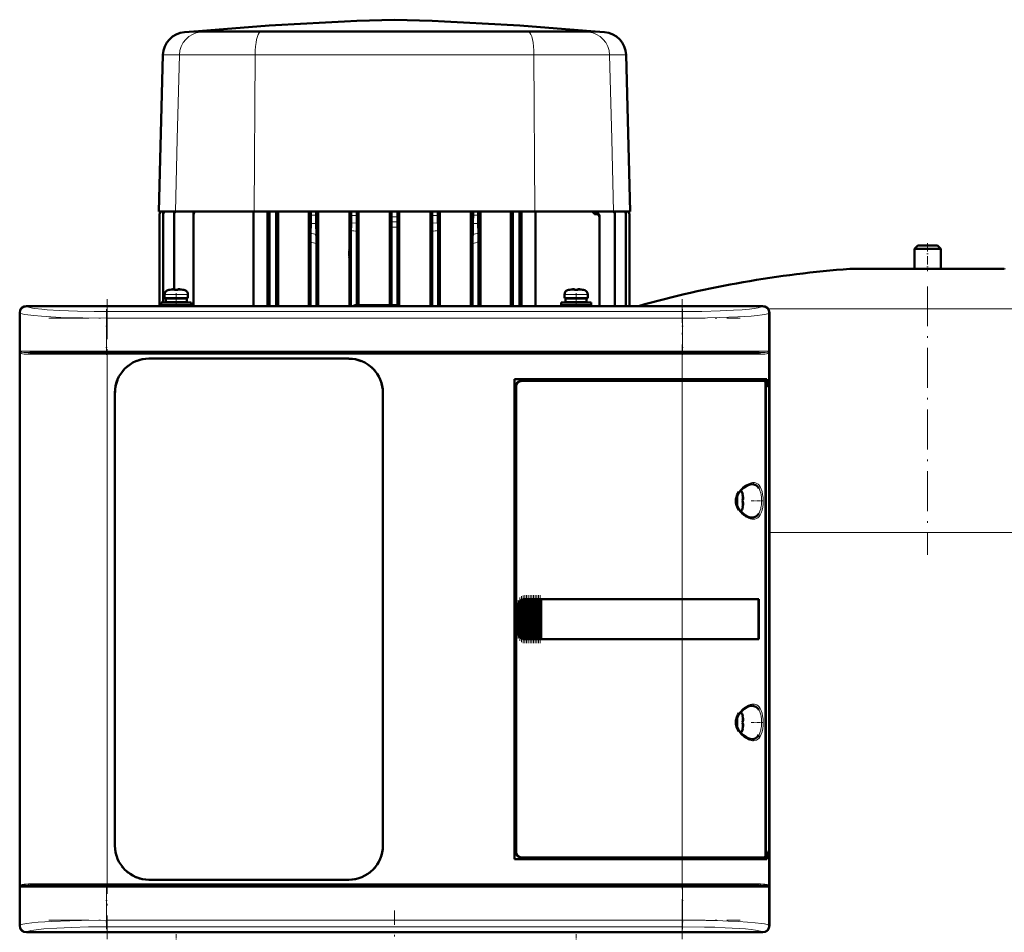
# Model space of a CAD drawing. Extents: x -1351 to 1763, y -1300 to 612.
# Tile 42 of 81: x -311 to -15, y 238 to 512. Entities that reach past the tile are written whole.
import ezdxf

# ---------------------------------------------------------------- set-up
doc = ezdxf.new("R2010")
doc.units = 0
doc.linetypes.add('DASHDOT', pattern=[18.5, 12, -3, 0.5, -3])

msp = doc.modelspace()

# ---------------------------------------------------------------- linework, layer by layer
at = {"color": 7, "lineweight": 50}
for p, q in [((-258.67, 508.45), (-261.4, 508.26)), ((-253.96, 508.45), (-258.67, 508.45)), ((-258.52, 508.45), (-258.67, 508.45)), ((-227.23, 508.45), (-258.52, 508.45)), ((-238.08, 508.45), (-253.96, 508.45)), ((-238.08, 508.45), (-198.42, 508.45)), ((-198.41, 508.45), (-227.23, 508.45)), ((-145.65, 508.45), (-198.41, 508.45)), ((-158.73, 508.45), (-198.39, 508.45)), ((-142.85, 508.45), (-158.73, 508.45)), ((-138.29, 508.45), (-145.65, 508.45)), ((-138.14, 508.45), (-142.85, 508.45)), ((-138.29, 508.45), (-138.14, 508.45)), ((-138.14, 508.45), (-135.42, 508.26)), ((-267.93, 501.46), (-269.16, 454.48)), ((-128.89, 501.46), (-127.66, 454.48)), ((-269.16, 454.48), (-264.16, 454.48)), ((-268.91, 426.08), (-268.91, 453.61)), ((-268.91, 453.61), (-268.91, 453.61)), ((-267.85, 453.67), (-267.85, 453.55)), ((-267.85, 427.13), (-267.85, 453.55)), ((-264.57, 453.52), (-264.57, 453.74)), ((-264.57, 431.13), (-264.57, 453.52)), ((-264.16, 454.48), (-240.54, 454.48)), ((-258.72, 453.51), (-258.72, 453.82)), ((-258.72, 426.08), (-258.72, 453.51)), ((-240.76, 426.08), (-240.76, 454.48)), ((-240.54, 454.48), (-223.54, 454.48)), ((-236.54, 426.08), (-236.54, 454.48)), ((-235.91, 454.48), (-235.91, 426.08)), ((-233.91, 426.08), (-233.91, 454.48)), ((-233.37, 426.08), (-233.37, 454.48)), ((-224.17, 426.08), (-224.17, 454.48)), ((-223.54, 454.48), (-223.53, 454.48)), ((-223.54, 454.48), (-223.54, 454.48)), ((-221.95, 454.48), (-223.54, 454.48)), ((-223.53, 454.48), (-221.96, 454.48)), ((-223.53, 454.48), (-223.53, 453.32)), ((-221.96, 454.48), (-221.96, 453.32)), ((-221.95, 454.48), (-221.96, 454.48)), ((-221.95, 454.48), (-211.44, 454.48)), ((-221.95, 454.48), (-221.95, 454.48)), ((-221.36, 426.08), (-221.36, 454.48)), ((-211.96, 443.12), (-211.96, 454.48)), ((-211.44, 454.5), (-211.43, 454.49)), ((-211.44, 454.5), (-211.44, 454.48)), ((-209.71, 454.5), (-211.44, 454.5)), ((-211.43, 454.49), (-209.72, 454.49)), ((-211.43, 454.49), (-211.43, 453.29)), ((-209.71, 454.5), (-209.72, 454.49)), ((-209.72, 454.49), (-209.72, 453.31)), ((-209.71, 454.5), (-209.71, 454.48)), ((-209.71, 454.48), (-199.3, 454.48)), ((-209.21, 426.33), (-209.21, 454.48)), ((-199.78, 426.33), (-199.78, 454.48)), ((-199.3, 454.5), (-199.29, 454.5)), ((-199.3, 454.5), (-199.3, 454.48)), ((-199.3, 454.5), (-197.52, 454.5)), ((-197.52, 454.5), (-199.29, 454.5)), ((-199.29, 454.5), (-199.29, 452.89)), ((-197.52, 454.5), (-197.52, 452.89)), ((-197.52, 454.5), (-197.52, 454.5)), ((-197.52, 454.5), (-197.52, 454.48)), ((-197.52, 454.48), (-187.1, 454.48)), ((-197.03, 426.07), (-197.03, 454.48)), ((-187.61, 426.08), (-187.61, 454.48)), ((-187.1, 454.5), (-187.09, 454.49)), ((-187.1, 454.5), (-187.1, 454.48)), ((-187.1, 454.5), (-185.37, 454.5)), ((-187.09, 454.49), (-185.38, 454.49)), ((-187.09, 454.49), (-187.09, 453.31)), ((-185.37, 454.5), (-185.38, 454.49)), ((-185.38, 454.49), (-185.38, 453.29)), ((-185.37, 454.5), (-185.37, 454.48)), ((-185.37, 454.48), (-174.86, 454.48)), ((-184.85, 426.08), (-184.85, 454.48)), ((-175.46, 426.08), (-175.46, 454.48)), ((-174.86, 454.48), (-174.85, 454.48)), ((-174.86, 454.48), (-174.86, 454.48)), ((-174.86, 454.48), (-173.27, 454.48)), ((-174.85, 454.48), (-173.28, 454.48)), ((-174.85, 454.48), (-174.85, 453.32)), ((-173.28, 454.48), (-173.28, 453.32)), ((-173.27, 454.48), (-173.28, 454.48)), ((-173.27, 454.48), (-173.27, 454.48)), ((-173.27, 454.48), (-156.28, 454.48)), ((-172.64, 426.08), (-172.64, 454.48)), ((-163.45, 426.08), (-163.45, 454.48)), ((-162.91, 426.08), (-162.91, 454.48)), ((-160.91, 454.48), (-160.91, 426.08)), ((-160.27, 454.48), (-160.27, 426.08)), ((-156.28, 454.48), (-132.66, 454.48)), ((-156.05, 426.08), (-156.05, 454.48)), ((-138.07, 453.65), (-138, 453.65)), ((-136.91, 452.66), (-136.91, 452.94)), ((-136.91, 426.08), (-136.91, 452.66)), ((-132.66, 454.48), (-127.66, 454.48)), ((-132.24, 453.52), (-132.24, 453.74)), ((-132.24, 426.08), (-132.24, 453.52)), ((-128.97, 453.67), (-128.97, 453.55)), ((-128.97, 426.08), (-128.97, 453.55)), ((-127.91, 453.61), (-127.91, 453.61)), ((-127.91, 426.08), (-127.91, 453.61)), ((-223.56, 450.82), (-223.61, 447.95)), ((-221.94, 450.82), (-221.87, 447.53)), ((-199.31, 449.77), (-199.31, 426.33)), ((-197.51, 449.77), (-197.51, 426.33)), ((-174.88, 450.82), (-174.94, 447.53)), ((-173.26, 450.82), (-173.2, 447.95)), ((-211.47, 426.08), (-211.47, 448.74)), ((-209.68, 426.33), (-209.68, 448.54)), ((-187.14, 448.54), (-187.14, 426.08)), ((-185.34, 448.74), (-185.34, 426.08)), ((-223.64, 426.08), (-223.64, 445.31)), ((-221.85, 426.08), (-221.85, 444.89)), ((-174.97, 444.89), (-174.97, 426.08)), ((-173.17, 445.31), (-173.17, 426.08)), ((-41.4, 444.23), (-42.4, 443.23)), ((-41.4, 444.23), (-35.4, 444.23)), ((-34.4, 443.23), (-35.4, 444.23)), ((-211.97, 442.75), (-211.96, 443.12)), ((-211.96, 440.49), (-211.97, 440.86)), ((-211.96, 426.08), (-211.96, 440.49)), ((-42.4, 443.23), (-34.4, 443.23)), ((-42.4, 443.23), (-42.4, 437.23)), ((-34.4, 437.23), (-34.4, 443.23)), ((-61.4, 437.23), (-38.4, 437.23)), ((-42.4, 437.23), (-61.4, 437.23)), ((-38.4, 437.23), (-15.4, 437.23)), ((-15.4, 437.23), (-34.4, 437.23)), ((-267.4, 429.56), (-267.4, 428.43)), ((-265.82, 430.96), (-265.83, 430.97)), ((-264.4, 430.96), (-264.4, 431.11)), ((-263.4, 430.96), (-263.4, 431.11)), ((-261.97, 430.97), (-261.98, 430.96)), ((-260.4, 429.56), (-260.4, 428.43)), ((-147.4, 429.56), (-147.4, 428.43)), ((-145.82, 430.96), (-145.83, 430.97)), ((-144.4, 430.96), (-144.4, 431.11)), ((-143.4, 430.96), (-143.4, 431.11)), ((-141.97, 430.97), (-141.98, 430.96)), ((-140.4, 429.56), (-140.4, 428.43)), ((-308.9, 426.08), (-301.05, 426.08)), ((-87.92, 426.05), (-308.88, 426.05)), ((-301.05, 426.08), (-301.04, 426.05)), ((-301.05, 426.07), (-296.75, 426.07)), ((-296.75, 426.08), (-199.05, 426.08)), ((-296.75, 426.05), (-296.75, 426.08)), ((-268.4, 427.13), (-263.9, 427.13)), ((-268.4, 427.13), (-268.4, 426.33)), ((-268.4, 426.33), (-263.9, 426.33)), ((-267.85, 426.08), (-267.85, 426.33)), ((-263.9, 428.43), (-267.4, 428.43)), ((-267.05, 428.33), (-263.9, 428.33)), ((-267.05, 427.23), (-267.05, 428.33)), ((-267.05, 427.23), (-263.9, 427.23)), ((-265.9, 428.33), (-265.9, 428.43)), ((-265.9, 427.13), (-265.9, 427.23)), ((-265.9, 426.08), (-265.9, 426.33)), ((-263.9, 428.43), (-260.4, 428.43)), ((-260.75, 428.33), (-263.9, 428.33)), ((-260.75, 427.23), (-263.9, 427.23)), ((-263.9, 427.13), (-259.4, 427.13)), ((-263.9, 426.33), (-259.4, 426.33)), ((-261.9, 428.43), (-261.9, 428.33)), ((-261.9, 427.23), (-261.9, 427.13)), ((-261.9, 426.33), (-261.9, 426.08)), ((-260.75, 428.33), (-260.75, 427.23)), ((-259.4, 427.13), (-259.4, 426.33)), ((-210.4, 426.33), (-210.65, 426.08)), ((-197.4, 426.33), (-210.4, 426.33)), ((-199.05, 426.08), (-199.04, 426.05)), ((-199.05, 426.07), (-194.75, 426.07)), ((-197.4, 426.33), (-197.14, 426.07)), ((-194.75, 426.08), (-100.05, 426.08)), ((-194.75, 426.05), (-194.75, 426.08)), ((-148.4, 427.13), (-143.9, 427.13)), ((-148.4, 427.13), (-148.4, 426.33)), ((-148.4, 426.33), (-143.9, 426.33)), ((-143.9, 428.43), (-147.4, 428.43)), ((-147.05, 428.33), (-143.9, 428.33)), ((-147.05, 427.23), (-147.05, 428.33)), ((-147.05, 427.23), (-143.9, 427.23)), ((-145.9, 428.33), (-145.9, 428.43)), ((-145.9, 427.13), (-145.9, 427.23)), ((-145.9, 426.08), (-145.9, 426.33)), ((-143.9, 428.43), (-140.4, 428.43)), ((-140.75, 428.33), (-143.9, 428.33)), ((-140.75, 427.23), (-143.9, 427.23)), ((-139.4, 427.13), (-143.9, 427.13)), ((-139.4, 426.33), (-143.9, 426.33)), ((-141.9, 428.43), (-141.9, 428.33)), ((-141.9, 427.23), (-141.9, 427.13)), ((-141.9, 426.33), (-141.9, 426.08)), ((-140.75, 428.33), (-140.75, 427.23)), ((-139.4, 427.13), (-139.4, 426.33)), ((-100.05, 426.08), (-100.04, 426.05)), ((-100.05, 426.07), (-95.75, 426.07)), ((-95.75, 426.08), (-87.9, 426.08)), ((-95.75, 426.05), (-95.75, 426.08)), ((-310.9, 416.23), (-310.9, 424.08)), ((-310.87, 424.05), (-310.87, 240.1)), ((-85.93, 240.1), (-85.93, 424.05)), ((-85.9, 424.08), (-85.9, 416.23)), ((-310.87, 416.22), (-310.9, 416.23)), ((-310.89, 411.93), (-310.89, 416.23)), ((-85.9, 416.23), (-85.93, 416.22)), ((-85.9, 416.23), (-85.9, 411.93)), ((-310.9, 336.23), (-310.9, 411.93)), ((-310.9, 411.93), (-310.87, 411.93)), ((-307.81, 412.08), (-284.69, 412.08)), ((-284.69, 412.08), (-112.1, 412.08)), ((-112.1, 412.08), (-88.98, 412.08)), ((-85.93, 411.93), (-85.9, 411.93)), ((-85.9, 411.93), (-85.9, 338.23)), ((-272.1, 410.28), (-212.1, 410.28)), ((-272.1, 410.28), (-212.1, 410.28)), ((-162.4, 260.08), (-162.4, 404.08)), ((-162.4, 404.08), (-112.1, 404.08)), ((-161.9, 402.08), (-161.9, 262.07)), ((-112.1, 403.58), (-160.4, 403.58)), ((-86.69, 404.08), (-112.1, 404.08)), ((-112.1, 403.58), (-87.35, 403.58)), ((-87, 403.58), (-87.34, 403.58)), ((-87.06, 261.54), (-87.06, 402.61)), ((-87, 404.08), (-87, 403.58)), ((-86.69, 401.78), (-86.69, 404.08)), ((-282.3, 264.08), (-282.3, 400.08)), ((-201.9, 400.08), (-201.9, 264.08)), ((-201.9, 400.08), (-201.9, 264.08)), ((-87.06, 401.78), (-86.69, 401.78)), ((-87.06, 401.74), (-86.93, 401.74)), ((-86.69, 401.78), (-86.93, 401.74)), ((-86.93, 401.74), (-86.93, 262.41)), ((-93.93, 369.5), (-93.92, 369.51)), ((-93.78, 368.08), (-93.93, 368.08)), ((-93.78, 367.08), (-93.93, 367.08)), ((-93.92, 365.65), (-93.93, 365.65)), ((-161.03, 326.98), (-161.03, 337.17)), ((-160.89, 337.34), (-160.73, 337.5)), ((-160.52, 326.45), (-160.52, 337.7)), ((-160.38, 337.78), (-160.22, 337.87)), ((-160.01, 326.19), (-160.01, 337.97)), ((-159.87, 338), (-159.71, 338.04)), ((-159.5, 338.07), (-159.36, 338.08)), ((-159.5, 326.08), (-159.5, 338.07)), ((-159.33, 338.08), (-159.39, 338.08)), ((-159.33, 338.08), (-159.36, 338.08)), ((-159.33, 338.08), (-159.2, 338.08)), ((-158.99, 338.08), (-159.2, 338.08)), ((-158.99, 326.08), (-158.99, 338.08)), ((-158.85, 338.08), (-158.99, 338.08)), ((-158.85, 338.08), (-158.77, 338.08)), ((-158.77, 338.08), (-158.69, 338.08)), ((-158.48, 338.08), (-158.69, 338.08)), ((-158.48, 326.08), (-158.48, 338.08)), ((-158.34, 338.08), (-158.48, 338.08)), ((-158.34, 338.08), (-158.26, 338.08)), ((-158.26, 338.08), (-158.18, 338.08)), ((-157.97, 338.08), (-158.18, 338.08)), ((-157.97, 326.08), (-157.97, 338.08)), ((-157.83, 338.08), (-157.97, 338.08)), ((-157.83, 338.08), (-157.75, 338.08)), ((-157.75, 338.08), (-157.67, 338.08)), ((-157.46, 338.08), (-157.67, 338.08)), ((-157.46, 326.08), (-157.46, 338.08)), ((-157.32, 338.08), (-157.46, 338.08)), ((-157.32, 338.08), (-157.24, 338.08)), ((-157.24, 338.08), (-157.16, 338.08)), ((-156.95, 338.08), (-157.16, 338.08)), ((-156.95, 326.08), (-156.95, 338.08)), ((-156.81, 338.08), (-156.95, 338.08)), ((-156.81, 338.08), (-156.73, 338.08)), ((-156.73, 338.08), (-156.65, 338.08)), ((-156.44, 338.08), (-156.65, 338.08)), ((-156.44, 326.08), (-156.44, 338.08)), ((-156.3, 338.08), (-156.44, 338.08)), ((-156.3, 338.08), (-156.22, 338.08)), ((-156.22, 338.08), (-156.14, 338.08)), ((-155.93, 338.08), (-156.14, 338.08)), ((-155.93, 326.08), (-155.93, 338.08)), ((-155.79, 338.08), (-155.93, 338.08)), ((-155.79, 338.08), (-155.71, 338.08)), ((-155.71, 338.08), (-155.63, 338.08)), ((-155.42, 338.08), (-155.63, 338.08)), ((-155.42, 326.08), (-155.42, 338.08)), ((-155.28, 338.08), (-155.42, 338.08)), ((-155.28, 338.08), (-155.2, 338.08)), ((-155.2, 338.08), (-155.12, 338.08)), ((-154.91, 338.08), (-155.12, 338.08)), ((-154.91, 326.08), (-154.91, 338.08)), ((-154.77, 338.08), (-154.91, 338.08)), ((-154.77, 338.08), (-154.69, 338.08)), ((-154.69, 338.08), (-154.61, 338.08)), ((-154.44, 338.08), (-154.61, 338.08)), ((-154.44, 338.08), (-154.44, 326.08)), ((-154.4, 338.08), (-154.44, 338.08)), ((-154.4, 338.08), (-112.1, 338.08)), ((-154.37, 338.05), (-154.4, 338.08)), ((-154.37, 338.05), (-112.1, 338.05)), ((-154.37, 326.1), (-154.37, 338.05)), ((-154.37, 338.05), (-112.1, 338.05)), ((-89.11, 338.08), (-112.1, 338.08)), ((-110.13, 338.05), (-112.1, 338.05)), ((-110.15, 338.05), (-112.1, 338.05)), ((-105.73, 338.05), (-110.15, 338.05)), ((-103.04, 338.05), (-105.73, 338.05)), ((-95.45, 338.04), (-102.38, 338.05)), ((-89.11, 338.08), (-89.43, 338.02)), ((-89.18, 326.13), (-89.18, 338.02)), ((-89.11, 338.08), (-89.11, 326.08)), ((-85.9, 338.23), (-85.93, 338.22)), ((-85.9, 338.23), (-85.9, 333.93)), ((-310.87, 336.22), (-310.9, 336.23)), ((-310.89, 331.93), (-310.89, 336.23)), ((-161.4, 328.08), (-161.4, 336.08)), ((-85.93, 333.93), (-85.9, 333.93)), ((-85.9, 333.93), (-85.9, 252.23)), ((-310.9, 252.23), (-310.9, 331.93)), ((-310.9, 331.93), (-310.87, 331.93)), ((-160.73, 326.65), (-160.89, 326.81)), ((-160.22, 326.29), (-160.38, 326.37)), ((-159.71, 326.11), (-159.87, 326.15)), ((-159.36, 326.08), (-159.5, 326.08)), ((-159.33, 326.08), (-159.39, 326.08)), ((-159.36, 326.08), (-159.33, 326.08)), ((-159.33, 326.08), (-159.2, 326.08)), ((-158.99, 326.08), (-159.2, 326.08)), ((-158.85, 326.08), (-158.99, 326.08)), ((-158.85, 326.08), (-158.77, 326.08)), ((-158.77, 326.08), (-158.69, 326.08)), ((-158.48, 326.08), (-158.69, 326.08)), ((-158.34, 326.08), (-158.48, 326.08)), ((-158.34, 326.08), (-158.26, 326.08)), ((-158.26, 326.08), (-158.18, 326.08)), ((-157.97, 326.08), (-158.18, 326.08)), ((-157.83, 326.08), (-157.97, 326.08)), ((-157.83, 326.08), (-157.75, 326.08)), ((-157.75, 326.08), (-157.67, 326.08)), ((-157.46, 326.08), (-157.67, 326.08)), ((-157.32, 326.08), (-157.46, 326.08)), ((-157.32, 326.08), (-157.24, 326.08)), ((-157.24, 326.08), (-157.16, 326.08)), ((-156.95, 326.08), (-157.16, 326.08)), ((-156.81, 326.08), (-156.95, 326.08)), ((-156.81, 326.08), (-156.73, 326.08)), ((-156.73, 326.08), (-156.65, 326.08)), ((-156.44, 326.08), (-156.65, 326.08)), ((-156.3, 326.08), (-156.44, 326.08)), ((-156.3, 326.08), (-156.22, 326.08)), ((-156.22, 326.08), (-156.14, 326.08)), ((-155.93, 326.08), (-156.14, 326.08)), ((-155.79, 326.08), (-155.93, 326.08)), ((-155.79, 326.08), (-155.71, 326.08)), ((-155.71, 326.08), (-155.63, 326.08)), ((-155.42, 326.08), (-155.63, 326.08)), ((-155.28, 326.08), (-155.42, 326.08)), ((-155.28, 326.08), (-155.2, 326.08)), ((-155.2, 326.08), (-155.12, 326.08)), ((-154.91, 326.08), (-155.12, 326.08)), ((-154.77, 326.08), (-154.91, 326.08)), ((-154.77, 326.08), (-154.69, 326.08)), ((-154.69, 326.08), (-154.61, 326.08)), ((-154.44, 326.08), (-154.61, 326.08)), ((-154.44, 326.08), (-154.4, 326.08)), ((-154.4, 326.08), (-154.37, 326.1)), ((-112.1, 326.08), (-154.4, 326.08)), ((-154.37, 326.1), (-112.1, 326.1)), ((-112.1, 326.1), (-110.13, 326.1)), ((-89.11, 326.08), (-112.1, 326.08)), ((-110.15, 326.1), (-106.37, 326.1)), ((-105.73, 326.1), (-103.04, 326.1)), ((-103.04, 326.1), (-102.87, 326.1)), ((-89.11, 326.08), (-89.43, 326.13)), ((-93.93, 303), (-93.92, 303.01)), ((-93.78, 301.58), (-93.93, 301.58)), ((-93.78, 300.58), (-93.93, 300.58)), ((-93.92, 299.15), (-93.93, 299.15)), ((-112.1, 260.08), (-162.4, 260.08)), ((-160.4, 260.58), (-112.1, 260.58)), ((-87.35, 260.58), (-112.1, 260.58)), ((-112.1, 260.08), (-86.69, 260.08)), ((-87.34, 260.58), (-87, 260.58)), ((-87.06, 262.41), (-86.93, 262.41)), ((-86.69, 262.38), (-87.06, 262.38)), ((-87, 260.58), (-87, 260.08)), ((-86.93, 262.41), (-86.69, 262.38)), ((-86.69, 260.08), (-86.69, 262.38)), ((-310.87, 252.22), (-310.9, 252.23)), ((-310.89, 247.93), (-310.89, 252.23)), ((-307.81, 252.08), (-284.69, 252.08)), ((-112.1, 252.08), (-284.69, 252.08)), ((-212.1, 253.88), (-272.1, 253.88)), ((-88.98, 252.08), (-112.1, 252.08)), ((-85.9, 252.23), (-85.93, 252.22)), ((-85.9, 252.23), (-85.9, 247.93)), ((-310.9, 240.08), (-310.9, 247.93)), ((-310.9, 247.93), (-310.87, 247.93)), ((-85.93, 247.93), (-85.9, 247.93)), ((-85.9, 247.93), (-85.9, 240.08)), ((-301.05, 238.08), (-308.9, 238.08)), ((-87.92, 238.1), (-308.88, 238.1)), ((-301.04, 238.1), (-301.05, 238.08)), ((-296.75, 238.08), (-301.05, 238.08)), ((-296.75, 238.08), (-296.75, 238.1)), ((-199.05, 238.08), (-296.75, 238.08)), ((-199.04, 238.1), (-199.05, 238.08)), ((-194.75, 238.08), (-199.05, 238.08)), ((-194.75, 238.08), (-194.75, 238.1)), ((-100.05, 238.08), (-194.75, 238.08)), ((-100.04, 238.1), (-100.05, 238.08)), ((-95.75, 238.08), (-100.05, 238.08)), ((-95.75, 238.08), (-95.75, 238.1)), ((-87.9, 238.08), (-95.75, 238.08))]:
    msp.add_line(p, q, dxfattribs=at)
at = {"color": 7, "lineweight": 18}
for p, q in [((-261.4, 508.26), (-256.61, 508.26)), ((-253.96, 508.45), (-256.61, 508.26)), ((-256.61, 508.26), (-238.72, 508.26)), ((-238.08, 508.45), (-238.72, 508.26)), ((-238.72, 508.26), (-158.09, 508.26)), ((-158.73, 508.45), (-158.09, 508.26)), ((-158.09, 508.26), (-140.2, 508.26)), ((-142.85, 508.45), (-140.2, 508.26)), ((-140.2, 508.26), (-135.42, 508.26)), ((-267.93, 501.46), (-262.96, 501.46)), ((-262.96, 501.46), (-263.6, 476.19)), ((-262.96, 501.46), (-240.25, 501.46)), ((-240.25, 501.46), (-240.54, 454.48)), ((-240.25, 501.46), (-156.57, 501.46)), ((-156.57, 501.46), (-156.28, 454.48)), ((-156.57, 501.46), (-133.85, 501.46)), ((-133.85, 501.46), (-133.21, 476.19)), ((-133.85, 501.46), (-128.89, 501.46)), ((-263.6, 476.19), (-264.16, 454.48)), ((-133.21, 476.19), (-132.66, 454.48)), ((-223.53, 453.32), (-221.96, 453.32)), ((-174.85, 453.32), (-173.28, 453.32)), ((-138.62, 453.95), (-137.41, 453.95)), ((-223.56, 450.82), (-221.94, 450.82)), ((-209.7, 450.94), (-211.45, 451.03)), ((-197.52, 451.33), (-199.3, 451.33)), ((-185.36, 451.03), (-187.12, 450.94)), ((-174.88, 450.82), (-173.26, 450.82)), ((-38.4, 437.21), (-61.76, 437.21)), ((-15.03, 437.21), (-38.4, 437.21)), ((-267.4, 429.56), (-263.93, 429.56)), ((-266.47, 430.8), (-263.92, 430.8)), ((-263.93, 429.56), (-263.9, 429.56)), ((-263.92, 430.8), (-263.9, 430.8)), ((-263.9, 430.8), (-261.33, 430.8)), ((-263.9, 429.56), (-260.4, 429.56)), ((-147.4, 429.56), (-143.93, 429.56)), ((-146.47, 430.8), (-143.92, 430.8)), ((-143.93, 429.56), (-143.9, 429.56)), ((-143.92, 430.8), (-143.9, 430.8)), ((-143.9, 430.8), (-141.33, 430.8)), ((-143.9, 429.56), (-140.4, 429.56)), ((-308.88, 426.05), (-308.81, 425.98)), ((-87.99, 425.98), (-87.92, 426.05)), ((-310.81, 423.99), (-310.87, 424.05)), ((-310.81, 412.58), (-310.81, 423.99)), ((-284.87, 424.42), (-111.93, 424.42)), ((-284.87, 424.42), (-284.87, 422.43)), ((-111.93, 424.42), (-111.93, 422.43)), ((-38.4, 425.27), (-86.29, 425.27)), ((-85.93, 424.05), (-85.99, 423.99)), ((-85.99, 423.99), (-85.99, 412.58)), ((9.49, 425.27), (-38.4, 425.27)), ((-284.87, 422.43), (-284.87, 412.58)), ((-111.93, 422.43), (-284.87, 422.43)), ((-111.93, 422.43), (-111.93, 412.58)), ((-284.87, 412.58), (-310.81, 412.58)), ((-310.63, 412.1), (-310.63, 252.06)), ((-308.27, 411.58), (-284.69, 411.58)), ((-284.87, 412.58), (-111.93, 412.58)), ((-284.87, 412.08), (-284.87, 412.58)), ((-284.69, 411.58), (-284.69, 412.08)), ((-112.1, 411.58), (-284.69, 411.58)), ((-284.69, 411.58), (-284.69, 252.58)), ((-112.1, 412.08), (-112.1, 411.58)), ((-112.1, 404.08), (-112.1, 411.58)), ((-112.1, 411.58), (-88.53, 411.58)), ((-94.21, 412.58), (-111.93, 412.58)), ((-111.93, 412.08), (-111.93, 412.58)), ((-85.99, 412.58), (-94.21, 412.58)), ((-86.16, 252.06), (-86.16, 412.1)), ((-112.1, 404.08), (-112.1, 403.58)), ((-112.1, 338.08), (-112.1, 403.58)), ((-91.13, 372.58), (-91.09, 372.58)), ((-95.33, 369.44), (-95.33, 367.61)), ((-94.08, 370.15), (-94.08, 367.6)), ((-89.04, 371.35), (-89, 371.27)), ((-95.33, 367.61), (-95.33, 367.58)), ((-95.33, 367.58), (-95.33, 365.71)), ((-94.08, 367.6), (-94.08, 367.58)), ((-94.08, 367.58), (-94.08, 365.01)), ((-89, 363.88), (-89.04, 363.82)), ((-91.08, 362.58), (-91.13, 362.58)), ((-38.4, 358.07), (-85.9, 358.07)), ((9.1, 358.07), (-38.4, 358.07)), ((-161.18, 327.28), (-161.18, 336.87)), ((-160.89, 337.34), (-160.89, 326.81)), ((-160.73, 326.65), (-160.73, 337.5)), ((-160.38, 326.37), (-160.38, 337.78)), ((-160.22, 337.87), (-160.22, 326.29)), ((-159.87, 326.15), (-159.87, 338)), ((-159.71, 338.04), (-159.71, 326.11)), ((-159.36, 338.08), (-159.36, 326.08)), ((-159.2, 326.08), (-159.2, 338.08)), ((-158.85, 338.08), (-158.85, 326.08)), ((-158.69, 338.08), (-158.69, 326.08)), ((-158.34, 338.08), (-158.34, 326.08)), ((-158.18, 338.08), (-158.18, 326.08)), ((-157.83, 338.08), (-157.83, 326.08)), ((-157.67, 338.08), (-157.67, 326.08)), ((-157.32, 338.08), (-157.32, 326.08)), ((-157.16, 326.08), (-157.16, 338.08)), ((-156.81, 338.08), (-156.81, 326.08)), ((-156.65, 338.08), (-156.65, 326.08)), ((-156.3, 338.08), (-156.3, 326.08)), ((-156.14, 338.08), (-156.14, 326.08)), ((-155.79, 338.08), (-155.79, 326.08)), ((-155.63, 326.08), (-155.63, 338.08)), ((-155.28, 338.08), (-155.28, 326.08)), ((-155.12, 338.08), (-155.12, 326.08)), ((-154.77, 326.08), (-154.77, 338.08)), ((-154.61, 338.08), (-154.61, 326.08)), ((-112.1, 338.05), (-112.1, 338.08)), ((-112.1, 338.05), (-112.1, 326.1)), ((-161.35, 336.08), (-161.4, 336.08)), ((-161.35, 336.08), (-161.35, 328.08)), ((-161.35, 328.08), (-161.4, 328.08)), ((-112.1, 326.08), (-112.1, 326.1)), ((-112.1, 260.58), (-112.1, 326.08)), ((-91.13, 306.08), (-91.09, 306.08)), ((-89.04, 304.85), (-89, 304.77)), ((-95.33, 302.94), (-95.33, 301.11)), ((-94.08, 303.65), (-94.08, 301.1)), ((-95.33, 301.11), (-95.33, 301.08)), ((-95.33, 301.08), (-95.33, 299.21)), ((-94.08, 301.1), (-94.08, 301.08)), ((-94.08, 301.08), (-94.08, 298.51)), ((-91.08, 296.08), (-91.13, 296.08)), ((-89, 297.38), (-89.04, 297.32)), ((-112.1, 260.58), (-112.1, 260.08)), ((-112.1, 252.58), (-112.1, 260.08)), ((-310.81, 251.58), (-302.58, 251.58)), ((-310.81, 240.16), (-310.81, 251.58)), ((-284.69, 252.58), (-308.27, 252.58)), ((-302.58, 251.58), (-284.87, 251.58)), ((-284.87, 251.58), (-284.87, 252.08)), ((-111.93, 251.58), (-284.87, 251.58)), ((-284.87, 251.58), (-284.87, 241.72)), ((-284.69, 252.58), (-112.1, 252.58)), ((-284.69, 252.58), (-284.69, 252.08)), ((-88.53, 252.58), (-112.1, 252.58)), ((-112.1, 252.58), (-112.1, 252.08)), ((-111.93, 252.08), (-111.93, 251.58)), ((-111.93, 251.58), (-111.93, 241.72)), ((-111.93, 251.58), (-85.99, 251.58)), ((-85.99, 251.58), (-85.99, 240.16)), ((-310.87, 240.1), (-310.81, 240.16)), ((-284.87, 241.72), (-111.93, 241.72)), ((-284.87, 239.73), (-284.87, 241.72)), ((-111.93, 239.73), (-284.87, 239.73)), ((-111.93, 241.72), (-111.93, 239.73)), ((-85.99, 240.16), (-85.93, 240.1)), ((-308.81, 238.17), (-308.88, 238.1)), ((-87.92, 238.1), (-87.99, 238.17))]:
    msp.add_line(p, q, dxfattribs=at)
at = {"color": 7, "linetype": 'DASHDOT', "lineweight": 18, "ltscale": 0.005785}
msp.add_line((-198.41, 508.47), (-198.41, 508.24), dxfattribs=at)
at = {"color": 7, "linetype": 'DASHDOT', "lineweight": 18, "ltscale": 0.210416}
msp.add_line((-38.4, 444.93), (-38.4, 436.51), dxfattribs=at)
at = {"color": 7, "linetype": 'DASHDOT', "lineweight": 18}
for p, q in [((-38.4, 431.99), (-38.4, 351.35)), ((-284.69, 428.1), (-284.69, 236.05)), ((-112.1, 236.05), (-112.1, 428.1)), ((-302.16, 422.43), (-94.63, 422.43)), ((-94.63, 412.58), (-302.16, 412.58)), ((-301.95, 411.58), (-94.84, 411.58)), ((-302.16, 251.58), (-94.63, 251.58)), ((-94.84, 252.58), (-301.95, 252.58)), ((-198.4, 166.28), (-198.4, 244.6)), ((-302.16, 241.72), (-94.63, 241.72))]:
    msp.add_line(p, q, dxfattribs=at)
at = {"color": 7, "linetype": 'DASHDOT', "lineweight": 18, "ltscale": 0.00078125}
msp.add_line((-264.9, 431.1), (-264.9, 431.14), dxfattribs=at)
at = {"color": 7, "linetype": 'DASHDOT', "lineweight": 18, "ltscale": 0.104372}
for p, q in [((-263.9, 429.9), (-263.9, 425.73)), ((-143.9, 429.9), (-143.9, 425.73))]:
    msp.add_line(p, q, dxfattribs=at)
at = {"color": 7, "linetype": 'DASHDOT', "lineweight": 18, "ltscale": 0.000926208}
for p, q in [((-262.9, 431.1), (-262.9, 431.14)), ((-142.9, 431.1), (-142.9, 431.14))]:
    msp.add_line(p, q, dxfattribs=at)
at = {"color": 7, "linetype": 'DASHDOT', "lineweight": 18, "ltscale": 0.000782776}
msp.add_line((-144.9, 431.1), (-144.9, 431.14), dxfattribs=at)
at = {"color": 7, "linetype": 'DASHDOT', "lineweight": 18, "ltscale": 0.342406}
for p, q in [((-284.87, 425.13), (-284.87, 411.43)), ((-111.93, 425.13), (-111.93, 411.43))]:
    msp.add_line(p, q, dxfattribs=at)
at = {"color": 7, "linetype": 'DASHDOT', "lineweight": 18, "ltscale": 0.00094223}
for p, q in [((-93.78, 368.58), (-93.74, 368.58)), ((-93.78, 302.08), (-93.74, 302.08))]:
    msp.add_line(p, q, dxfattribs=at)
at = {"color": 7, "linetype": 'DASHDOT', "lineweight": 18, "ltscale": 0.000793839}
for p, q in [((-93.78, 366.58), (-93.75, 366.58)), ((-93.78, 300.08), (-93.75, 300.08))]:
    msp.add_line(p, q, dxfattribs=at)
at = {"color": 7, "linetype": 'DASHDOT', "lineweight": 18, "ltscale": 0.08656}
for p, q in [((-91.41, 367.58), (-87.95, 367.58)), ((-91.41, 301.08), (-87.95, 301.08))]:
    msp.add_line(p, q, dxfattribs=at)
at = {"color": 7, "linetype": 'DASHDOT', "lineweight": 18, "ltscale": 0.287631}
msp.add_line((-161.25, 326.32), (-161.25, 337.83), dxfattribs=at)
at = {"color": 7, "linetype": 'DASHDOT', "lineweight": 18, "ltscale": 0.325662}
msp.add_line((-160.8, 325.56), (-160.8, 338.59), dxfattribs=at)
at = {"color": 7, "linetype": 'DASHDOT', "lineweight": 18, "ltscale": 0.347391}
msp.add_line((-160.29, 325.13), (-160.29, 339.02), dxfattribs=at)
at = {"color": 7, "linetype": 'DASHDOT', "lineweight": 18, "ltscale": 0.357764}
msp.add_line((-159.78, 324.92), (-159.78, 339.23), dxfattribs=at)
at = {"color": 7, "linetype": 'DASHDOT', "lineweight": 18, "ltscale": 0.360001}
for p, q in [((-159.27, 324.88), (-159.27, 339.28)), ((-158.76, 324.88), (-158.76, 339.28)), ((-158.25, 324.88), (-158.25, 339.28)), ((-157.74, 324.88), (-157.74, 339.28)), ((-157.23, 324.88), (-157.23, 339.28)), ((-156.72, 324.88), (-156.72, 339.28)), ((-156.21, 324.88), (-156.21, 339.28)), ((-155.7, 324.88), (-155.7, 339.28)), ((-155.19, 324.88), (-155.19, 339.28)), ((-154.69, 324.88), (-154.69, 339.28))]:
    msp.add_line(p, q, dxfattribs=at)
at = {"color": 7, "linetype": 'DASHDOT', "lineweight": 18, "ltscale": 0.34239}
for p, q in [((-284.87, 252.72), (-284.87, 239.02)), ((-111.93, 252.72), (-111.93, 239.02))]:
    msp.add_line(p, q, dxfattribs=at)
at = {"color": 7, "linetype": 'DASHDOT', "lineweight": 18, "ltscale": 0.104369}
for p, q in [((-263.9, 234.25), (-263.9, 238.42)), ((-143.9, 234.25), (-143.9, 238.42))]:
    msp.add_line(p, q, dxfattribs=at)
at = {"color": 7, "lineweight": 50}
for points in [[(-138.62, 453.95), (-138.85, 454.24), (-139.18, 454.45), (-139.26, 454.48)], [(-138.62, 453.95), (-138.5, 453.81), (-138.34, 453.7), (-138.07, 453.65)], [(-264.4, 431.11), (-264.4, 431.11), (-264.4, 431.11), (-264.41, 431.12), (-264.43, 431.12), (-264.48, 431.13), (-264.62, 431.13), (-264.9, 431.11)], [(-264.4, 431.11), (-264.4, 431.11), (-264.4, 431.11), (-264.41, 431.12), (-264.45, 431.13)], [(-263.4, 431.11), (-263.4, 431.11), (-263.39, 431.11), (-263.39, 431.12), (-263.37, 431.12), (-263.31, 431.13), (-262.9, 431.11)], [(-144.4, 431.11), (-144.4, 431.11), (-144.4, 431.11), (-144.41, 431.12), (-144.43, 431.12), (-144.48, 431.13), (-144.62, 431.13), (-144.9, 431.11)], [(-144.4, 431.11), (-144.4, 431.11), (-144.4, 431.11), (-144.41, 431.12), (-144.45, 431.13)], [(-143.4, 431.11), (-143.4, 431.11), (-143.39, 431.11), (-143.39, 431.12), (-143.37, 431.12), (-143.31, 431.13), (-142.9, 431.11)], [(-87.06, 402.61), (-87.09, 403.05), (-87.18, 403.4), (-87.26, 403.54), (-87.3, 403.57), (-87.35, 403.58)], [(-94.8, 370.3), (-94.2, 370.99), (-93.46, 371.64), (-92.7, 372.12), (-92, 372.42), (-91.42, 372.56), (-91.13, 372.58)], [(-91.09, 372.58), (-90.53, 372.51), (-90.01, 372.31), (-89.55, 371.98), (-89.28, 371.69), (-89.04, 371.35)], [(-95.06, 364.81), (-95.47, 365.52), (-95.77, 366.26), (-95.94, 367.02), (-95.97, 367.59), (-95.93, 368.15), (-95.82, 368.72), (-95.64, 369.27), (-95.38, 369.82), (-95.06, 370.34)], [(-94.8, 364.85), (-95.25, 365.55), (-95.54, 366.22), (-95.73, 366.96), (-95.78, 367.7), (-95.69, 368.43), (-95.44, 369.2), (-95.03, 369.96), (-94.8, 370.3)], [(-93.78, 368.58), (-93.75, 368.25), (-93.76, 368.13), (-93.76, 368.09), (-93.77, 368.08), (-93.77, 368.08), (-93.77, 368.08), (-93.78, 368.08)], [(-93.76, 368.29), (-93.76, 368.11), (-93.77, 368.09), (-93.77, 368.08), (-93.77, 368.08), (-93.77, 368.08), (-93.78, 368.08)], [(-93.76, 366.86), (-93.76, 367.01), (-93.76, 367.06), (-93.77, 367.07), (-93.77, 367.07), (-93.78, 367.08), (-93.78, 367.08)], [(-93.78, 366.58), (-93.76, 366.77), (-93.76, 367.01), (-93.76, 367.06), (-93.77, 367.07), (-93.77, 367.08), (-93.78, 367.08), (-93.78, 367.08)], [(-91.13, 362.58), (-91.68, 362.64), (-92.31, 362.84), (-93.01, 363.21), (-93.76, 363.75), (-94.47, 364.45), (-94.8, 364.85)], [(-89.04, 363.82), (-89.36, 363.37), (-89.73, 363.02), (-90.15, 362.78), (-90.48, 362.66), (-91.08, 362.58)], [(-89.18, 338.02), (-99.87, 338.05), (-110.13, 338.05)], [(-110.13, 326.1), (-91.77, 326.12), (-89.18, 326.13)], [(-94.8, 303.8), (-94.2, 304.49), (-93.46, 305.14), (-92.7, 305.62), (-92, 305.92), (-91.42, 306.06), (-91.13, 306.08)], [(-91.09, 306.08), (-90.53, 306.01), (-90.01, 305.81), (-89.55, 305.48), (-89.28, 305.19), (-89.04, 304.85)], [(-95.06, 298.31), (-95.47, 299.02), (-95.77, 299.76), (-95.94, 300.52), (-95.97, 301.09), (-95.93, 301.65), (-95.82, 302.22), (-95.64, 302.77), (-95.38, 303.32), (-95.06, 303.84)], [(-94.8, 298.35), (-95.25, 299.05), (-95.54, 299.72), (-95.73, 300.46), (-95.78, 301.2), (-95.69, 301.93), (-95.44, 302.7), (-95.03, 303.46), (-94.8, 303.8)], [(-93.78, 302.08), (-93.75, 301.75), (-93.76, 301.63), (-93.76, 301.59), (-93.77, 301.58), (-93.77, 301.58), (-93.77, 301.58), (-93.78, 301.58)], [(-93.76, 301.79), (-93.76, 301.61), (-93.77, 301.59), (-93.77, 301.58), (-93.77, 301.58), (-93.77, 301.58), (-93.78, 301.58)], [(-93.76, 300.36), (-93.76, 300.51), (-93.76, 300.56), (-93.77, 300.57), (-93.77, 300.57), (-93.78, 300.58), (-93.78, 300.58)], [(-93.78, 300.08), (-93.76, 300.27), (-93.76, 300.51), (-93.76, 300.56), (-93.77, 300.57), (-93.77, 300.58), (-93.78, 300.58), (-93.78, 300.58)], [(-91.13, 296.08), (-91.68, 296.14), (-92.31, 296.34), (-93.01, 296.71), (-93.76, 297.25), (-94.47, 297.95), (-94.8, 298.35)], [(-89.04, 297.32), (-89.36, 296.87), (-89.73, 296.52), (-90.15, 296.28), (-90.48, 296.16), (-91.08, 296.08)], [(-87.35, 260.58), (-87.29, 260.59), (-87.25, 260.62), (-87.19, 260.73), (-87.1, 261.05), (-87.06, 261.54)], [(-310.57, 251.82), (-310.39, 251.91), (-310.24, 251.95), (-309.86, 252.02), (-308.98, 252.06), (-307.81, 252.08)], [(-88.98, 252.08), (-87.52, 252.05), (-86.73, 251.99), (-86.54, 251.95), (-86.23, 251.82)]]:
    msp.add_lwpolyline(points, dxfattribs=at)
at = {"color": 7, "lineweight": 18}
for points in [[(-284.87, 424.42), (-288.53, 424.44), (-293.53, 424.54), (-298.99, 424.75), (-302.63, 424.97), (-304.27, 425.11), (-306.32, 425.35), (-307.04, 425.46), (-307.86, 425.62), (-308.28, 425.73), (-308.67, 425.89), (-308.81, 425.98)], [(-111.93, 424.42), (-106.15, 424.47), (-100.64, 424.62), (-96.7, 424.8), (-94.1, 424.98), (-91.91, 425.18), (-90.42, 425.36), (-89.28, 425.55), (-88.61, 425.71), (-88.16, 425.87), (-87.99, 425.98)], [(-284.87, 422.43), (-291.9, 422.49), (-295.29, 422.57), (-298.55, 422.68), (-301.59, 422.82), (-304.36, 423), (-306.63, 423.19), (-308.49, 423.41), (-309.46, 423.56), (-310.2, 423.73), (-310.67, 423.9), (-310.81, 423.99)], [(-85.99, 423.99), (-86.17, 423.88), (-86.47, 423.77), (-86.88, 423.66), (-88.03, 423.45), (-89.55, 423.25), (-91.41, 423.08), (-95.41, 422.81), (-100.9, 422.59), (-104.48, 422.5), (-111.93, 422.43)], [(-307.81, 412.08), (-308.82, 412.09), (-309.62, 412.13), (-310.23, 412.21), (-310.44, 412.27), (-310.57, 412.34)], [(-310.02, 411.7), (-310.33, 411.8), (-310.45, 411.87)], [(-308.27, 411.58), (-309.17, 411.6), (-309.55, 411.63), (-310.02, 411.7)], [(-86.23, 412.34), (-86.51, 412.22), (-87.13, 412.13), (-87.76, 412.1), (-88.98, 412.08)], [(-86.78, 411.7), (-87.25, 411.63), (-87.63, 411.6), (-88.53, 411.58)], [(-86.34, 411.87), (-86.46, 411.8), (-86.78, 411.7)], [(-95.06, 370.34), (-94.62, 370.91), (-94.11, 371.45), (-93.83, 371.7), (-93.05, 372.28), (-92.71, 372.48), (-92.16, 372.75)], [(-90.71, 373.08), (-90.39, 373.06), (-90.08, 372.99), (-89.68, 372.84), (-89.3, 372.6), (-88.97, 372.27), (-88.62, 371.78)], [(-89, 371.27), (-88.74, 370.72), (-88.49, 369.89), (-88.41, 369.51), (-88.29, 368.59), (-88.24, 367.58)], [(-88.62, 371.78), (-88.32, 371.14), (-88.09, 370.39), (-87.92, 369.53), (-87.81, 368.58), (-87.77, 367.62), (-87.81, 366.63), (-87.91, 365.68), (-88.08, 364.8), (-88.32, 364.02), (-88.62, 363.37)], [(-88.24, 367.58), (-88.31, 366.36), (-88.42, 365.59), (-88.5, 365.22), (-88.72, 364.48), (-89, 363.88)], [(-88.62, 363.37), (-88.96, 362.89), (-89.35, 362.52), (-89.78, 362.26), (-90.24, 362.12), (-90.71, 362.08)], [(-95.06, 303.84), (-94.62, 304.41), (-94.11, 304.95), (-93.83, 305.2), (-93.05, 305.78), (-92.71, 305.98), (-92.16, 306.25)], [(-90.71, 306.58), (-90.39, 306.56), (-90.08, 306.49), (-89.68, 306.34), (-89.3, 306.1), (-88.97, 305.77), (-88.62, 305.28)], [(-89, 304.77), (-88.74, 304.22), (-88.49, 303.39), (-88.41, 303.01), (-88.29, 302.09), (-88.24, 301.08)], [(-88.62, 305.28), (-88.32, 304.64), (-88.09, 303.89), (-87.92, 303.03), (-87.81, 302.08), (-87.77, 301.12), (-87.81, 300.13), (-87.91, 299.18), (-88.08, 298.3), (-88.32, 297.52), (-88.62, 296.87)], [(-88.24, 301.08), (-88.31, 299.86), (-88.42, 299.09), (-88.5, 298.72), (-88.72, 297.98), (-89, 297.38)], [(-88.62, 296.87), (-88.96, 296.39), (-89.35, 296.02), (-89.78, 295.76), (-90.24, 295.62), (-90.71, 295.58)], [(-310.45, 252.28), (-310.17, 252.41), (-310.02, 252.45)], [(-310.02, 252.45), (-309.55, 252.53), (-309.17, 252.56), (-308.27, 252.58)], [(-88.53, 252.58), (-87.63, 252.56), (-87.25, 252.53), (-86.78, 252.45)], [(-86.78, 252.45), (-86.55, 252.39), (-86.35, 252.28)], [(-310.81, 240.16), (-310.62, 240.28), (-310.32, 240.39), (-309.91, 240.5), (-308.77, 240.71), (-307.24, 240.9), (-305.39, 241.08), (-301.39, 241.34), (-295.89, 241.57), (-292.32, 241.65), (-284.87, 241.72)], [(-284.87, 239.73), (-290.21, 239.69), (-295.39, 239.56), (-299.74, 239.37), (-303.62, 239.1), (-305.28, 238.93), (-306.7, 238.75), (-307.6, 238.59), (-308.28, 238.42), (-308.69, 238.25), (-308.81, 238.17)], [(-111.93, 241.72), (-104.9, 241.66), (-101.51, 241.58), (-98.25, 241.47), (-95.21, 241.33), (-92.44, 241.16), (-90.17, 240.97), (-88.31, 240.75), (-87.33, 240.59), (-86.6, 240.43), (-86.12, 240.25), (-85.99, 240.16)], [(-87.99, 238.17), (-88.2, 238.31), (-88.57, 238.44), (-89.09, 238.57), (-90.1, 238.75), (-91.37, 238.92), (-93.05, 239.09), (-94.95, 239.24), (-99.19, 239.47), (-102.24, 239.59), (-105.41, 239.67), (-111.93, 239.73)]]:
    msp.add_lwpolyline(points, dxfattribs=at)
at = {"color": 7, "lineweight": 50}
for centre, radius, start, end in [((-171.81, -440.69), 953.1, 91.59877, 95.2198), ((-225, -440.69), 953.1, 84.78019, 88.40123), ((-260.93, 501.28), 7, 93.8317, 178.5), ((-135.88, 501.28), 7, 1.5, 86.1683), ((-267.91, 453.61), 1, 119.8653, 179.9932), ((-267.91, 453.61), 1, 120.0877, 179.9919), ((-266.84, 453.67), 1.01, 127.2113, 179.9947), ((-266.85, 453.55), 0.999, 112.6812, 180.0302), ((-263.52, 453.74), 1.05, 135.0842, 180.0191), ((-263.57, 453.52), 0.999, 106.2059, 180.0179), ((-257.52, 453.82), 1.21, 146.965, 179.7831), ((-257.72, 453.51), 1.01, 106.4041, 179.9482), ((-348.53, 453.24), 124.99, 358.8889, 0.035), ((-95.67, 453.24), 126.29, 179.9652, 181.0994), ((-340.99, 453.23), 129.56, 359.0262, 0.0241), ((-81.11, 453.24), 128.61, 179.9712, 181.0274), ((-336.25, 452.87), 136.96, 359.3554, 0.0072), ((-60.56, 452.87), 136.96, 179.9928, 180.6446), ((-315.7, 453.24), 128.6, 358.9726, 0.0288), ((-55.82, 453.23), 129.56, 179.9759, 180.9738), ((-301.14, 453.24), 126.29, 358.9006, 0.0348), ((-48.29, 453.24), 124.99, 179.965, 181.1111), ((-137.91, 452.66), 1, 0.0549, 95.2054), ((-136.96, 454.18), 0.502, 206.4488, 228.4384), ((-138.07, 452.94), 1.17, 0.1306, 47.8327), ((-133.24, 453.52), 0.999, 359.9821, 73.7941), ((-133.29, 453.74), 1.05, 359.9809, 44.9158), ((-129.96, 453.55), 0.999, 359.9698, 67.3188), ((-129.97, 453.67), 1.01, 0.0053, 52.7887), ((-128.91, 453.61), 1, 0.0062, 60.1352), ((-128.91, 453.61), 1, 0.0081, 59.9123), ((-80.08, 448.8), 131.39, 179.0279, 180.0253), ((-339.92, 448.6), 130.25, 359.9715, 1.0274), ((-62.35, 449.79), 136.96, 179.3555, 180.0072), ((-334.46, 449.79), 136.96, 359.9928, 0.6445), ((-56.89, 448.6), 130.25, 178.9725, 180.0285), ((-316.73, 448.8), 131.39, 359.9747, 0.9721), ((-91.28, 445.4), 132.36, 178.8943, 180.0385), ((-355.14, 444.97), 133.29, 359.965, 1.0978), ((-41.66, 444.97), 133.31, 178.9023, 180.0349), ((-305.52, 445.4), 132.35, 359.9614, 1.1058), ((-79.39, 441.8), 132.58, 179.5905, 180.4091), ((-38.4, 118.07), 320, 94.1872, 105.7347), ((-61.4, 432.23), 5, 90, 94.1872), ((-266.1, 429.56), 1.3, 106.6015, 180), ((-263.9, 422.18), 9, 102.3778, 106.6015), ((-263.9, 422.18), 8.99, 96.3897, 102.3492), ((-263.9, 422.18), 8.99, 96.3893, 102.3497), ((-264.44, 427.09), 4.04, 93.1681, 96.4904), ((-263.9, 421.07), 9.9, 89.9998, 92.8943), ((-263.9, 421.07), 9.9, 89.9998, 92.8943), ((-263.9, 421.06), 9.9, 87.106, 89.9999), ((-263.9, 421.06), 9.9, 87.106, 89.9999), ((-263.35, 427.09), 4.04, 83.5188, 86.8258), ((-263.9, 422.18), 8.99, 77.6503, 83.6107), ((-263.9, 422.18), 8.99, 77.6503, 83.6107), ((-263.9, 422.18), 9, 73.3984, 77.6222), ((-261.7, 429.56), 1.3, 0, 73.3984), ((-146.1, 429.56), 1.3, 106.6015, 180), ((-143.9, 422.18), 9, 102.3778, 106.6015), ((-143.9, 422.18), 8.99, 96.3897, 102.3492), ((-143.9, 422.18), 8.99, 96.3893, 102.3497), ((-144.46, 427.33), 3.8, 92.2846, 96.5812), ((-143.9, 421.07), 9.9, 89.9998, 92.8943), ((-143.9, 421.07), 9.9, 89.9998, 92.8943), ((-143.9, 421.06), 9.9, 87.106, 89.9999), ((-143.9, 421.06), 9.9, 87.106, 89.9999), ((-143.35, 427.09), 4.04, 83.5188, 86.8258), ((-143.9, 422.18), 8.99, 77.6503, 83.6107), ((-143.9, 422.18), 8.99, 77.6503, 83.6107), ((-143.9, 422.18), 9, 73.3984, 77.6222), ((-141.7, 429.56), 1.3, 0, 73.3984), ((-87.9, 424.08), 2, 0.0019, 89.9981), ((-272.1, 400.08), 10.2, 89.9994, 180.0006), ((-272.09, 400.07), 10.21, 127.3888, 142.5021), ((-272.1, 400.08), 10.2, 89.9964, 110.6188), ((-212.1, 400.08), 10.2, 359.9994, 90.0006), ((-212.1, 400.07), 10.2, 68.5862, 90.0017), ((-212.1, 400.07), 10.21, 37.3869, 52.5005), ((-211.78, 400.39), 9.75, 45.2709, 47.7994), ((-211.78, 400.39), 9.76, 42.0197, 44.7188), ((-272.08, 400.07), 10.21, 158.5916, 179.9845), ((-272.1, 400.08), 10.2, 158.5851, 180.0015), ((-212.1, 400.08), 10.2, 359.9966, 20.6205), ((-88.61, 410.34), 6.95, 281.3026, 283.4013), ((-95.33, 369.78), 1.3, 16.6015, 47.3449), ((-102.71, 367.58), 9, 12.3778, 16.6016), ((-102.71, 367.58), 8.99, 6.3893, 12.3497), ((-102.71, 367.58), 8.99, 6.3893, 12.3497), ((-103.82, 367.58), 9.9, 357.106, 2.8938), ((-103.82, 367.58), 9.9, 357.1058, 2.8956), ((-102.71, 367.58), 8.99, 347.6508, 353.6103), ((-102.71, 367.58), 8.99, 347.6503, 353.6107), ((-95.33, 365.38), 1.3, 312.6467, 343.3985), ((-102.71, 367.58), 9, 343.3984, 347.6222), ((-158.96, 335.96), 2.4, 157.7792, 167.7124), ((-159.26, 336.11), 2.06, 148.9704, 158.2673), ((-159.4, 335.95), 2.04, 136.9534, 143.1617), ((-159.36, 336.21), 1.89, 127.9225, 136.7729), ((-159.27, 335.71), 2.35, 118.0492, 122.0459), ((-159.38, 336.31), 1.77, 110.7187, 118.3943), ((-159.27, 335.53), 2.55, 103.6061, 106.9099), ((-159.36, 336.36), 1.71, 94.6829, 101.9834), ((-159.24, 336.03), 2.11, 167.8165, 178.6973), ((-159.26, 328.12), 2.09, 181.2163, 192.2146), ((-158.88, 328.22), 2.48, 192.5872, 202.1762), ((-159.26, 328.05), 2.06, 201.7327, 211.0296), ((-159.4, 328.21), 2.04, 216.8383, 223.0466), ((-159.36, 327.94), 1.89, 223.2271, 232.0775), ((-159.27, 328.44), 2.35, 237.9541, 241.9508), ((-159.38, 327.85), 1.77, 241.6057, 249.2813), ((-159.27, 328.63), 2.55, 253.0901, 256.3939), ((-159.36, 327.79), 1.71, 258.0166, 265.3171), ((-95.33, 303.28), 1.3, 16.6015, 47.3449), ((-102.71, 301.08), 9, 12.3778, 16.6016), ((-102.71, 301.08), 8.99, 6.3893, 12.3497), ((-102.71, 301.08), 8.99, 6.3893, 12.3497), ((-103.82, 301.08), 9.9, 357.106, 2.8938), ((-103.82, 301.08), 9.9, 357.1058, 2.8956), ((-95.33, 298.88), 1.3, 312.6467, 343.3985), ((-102.71, 301.08), 9, 343.3984, 347.6222), ((-102.71, 301.08), 8.99, 347.6508, 353.6103), ((-102.71, 301.08), 8.99, 347.6503, 353.6107), ((-272.1, 264.08), 10.2, 179.9994, 270.0006), ((-272.1, 264.08), 10.2, 179.9966, 200.6207), ((-212.1, 264.08), 10.2, 269.9994, 0.0006), ((-212.1, 264.08), 10.2, 338.5852, 0.0015), ((-88.61, 253.81), 6.95, 76.5988, 78.6976), ((-272.09, 264.08), 10.21, 217.3871, 232.5019), ((-212.1, 264.08), 10.21, 307.3871, 322.5019), ((-272.1, 264.08), 10.2, 248.5852, 270.0015), ((-212.1, 264.08), 10.2, 269.9966, 290.6207)]:
    msp.add_arc(centre, radius, start, end, dxfattribs=at)
at = {"color": 7, "lineweight": 18}
for centre, radius, start, end in [((-208.4, 277.65), 175.66, 90.4296, 90.9893), ((-198.41, 316.12), 136.77, 89.6303, 90.3697), ((-188.41, 277.64), 175.67, 89.0107, 89.5704), ((-137.87, 454.87), 1.22, 272.6198, 298.3409), ((-198.41, 556.29), 106.52, 269.5159, 270.4841), ((-196.43, 556), 111.42, 255.8763, 256.7986), ((-198.19, 556.65), 108.72, 262.9841, 263.9367), ((-198.62, 556.65), 108.72, 276.0633, 277.0159), ((-200.39, 556), 111.42, 283.2014, 284.1238), ((-196.63, 557.72), 115.62, 256.4904, 257.4023), ((-200.18, 557.73), 115.62, 282.5976, 283.5095), ((-401.42, 441.8), 189.46, 359.6023, 0.3977), ((-309.92, 413.23), 1.1, 216.3283, 234.0516), ((-296.4, 417.54), 15.24, 198.9989, 200.9203), ((-310.14, 412.09), 0.492, 149.8643, 179.2151), ((-310.15, 412.3), 0.523, 202.7294, 234.4166), ((-307.74, 411.58), 0.528, 138.5071, 180.4704), ((-307.81, 411.64), 0.433, 90.6331, 138.6703), ((-88.99, 411.64), 0.433, 41.3408, 89.3623), ((-89.06, 411.58), 0.527, 359.5047, 41.4709), ((-86.65, 412.3), 0.523, 305.573, 337.2571), ((-86.88, 413.23), 1.1, 305.9492, 323.6704), ((-86.66, 412.09), 0.492, 0.8497, 30.1599), ((-100.4, 417.54), 15.24, 339.0796, 341.0014), ((-90.51, 368.94), 4.15, 98.6386, 113.4614), ((-90.75, 370.6), 2.48, 89.2584, 98.9171), ((-91.31, 373.08), 0.598, 344.1695, 0.0866), ((-89.47, 368.63), 6.77, 214.3253, 230.1489), ((-89.45, 368.52), 6.7, 229.3786, 239.5375), ((-90.09, 367.33), 5.35, 239.0877, 247.246), ((-90.51, 366.21), 4.15, 246.5349, 261.3679), ((-90.75, 364.56), 2.48, 261.0814, 270.7341), ((-91.31, 362.08), 0.598, 359.9243, 15.8332), ((-90.51, 302.44), 4.15, 98.6386, 113.4614), ((-90.75, 304.1), 2.48, 89.2584, 98.9171), ((-91.31, 306.58), 0.598, 344.1695, 0.0866), ((-89.47, 302.13), 6.77, 214.3253, 230.1489), ((-89.45, 302.02), 6.7, 229.3786, 239.5375), ((-90.09, 300.83), 5.35, 239.0877, 247.246), ((-90.51, 299.71), 4.15, 246.5349, 261.3679), ((-90.75, 298.06), 2.48, 261.0814, 270.7341), ((-91.31, 295.58), 0.598, 359.9243, 15.8332), ((-296.4, 246.62), 15.24, 159.0795, 161.0013), ((-309.92, 250.92), 1.11, 125.9526, 143.6664), ((-310.19, 251.89), 0.472, 123.3931, 158.8378), ((-310.14, 252.06), 0.492, 180.7849, 210.1357), ((-307.74, 252.57), 0.528, 179.529, 221.481), ((-307.81, 252.51), 0.433, 221.3324, 269.3679), ((-88.99, 252.51), 0.433, 270.6333, 318.6759), ((-89.06, 252.57), 0.528, 318.5121, 0.4702), ((-86.6, 251.89), 0.471, 21.142, 56.6441), ((-86.66, 252.06), 0.492, 329.8595, 359.2108), ((-86.88, 250.92), 1.11, 36.3331, 54.0476), ((-100.4, 246.62), 15.24, 18.9986, 20.9204)]:
    msp.add_arc(centre, radius, start, end, dxfattribs=at)
for centre, major_axis, ratio, start_param, end_param in [((-256.16, 501.28), (0, -7), 0.972225, 3.208469, 4.686209), ((-238.61, 501.28), (0, -7), 0.234049, 3.208469, 4.686209), ((-158.2, 501.28), (0, -7), 0.234049, 1.596976, 3.074716), ((-140.66, 501.28), (0, -7), 0.972225, 1.596976, 3.074716), ((-308.81, 423.99), (-1.41, -1.41), 0.995146, 3.929423, 5.495354), ((-87.99, 423.99), (1.41, -1.41), 0.995146, 0.787831, 2.353761), ((-91.13, 373.08), (0, -0.5), 0.82263, 6.282749, 7.519795), ((-91.13, 362.08), (0, -0.5), 0.822609, 1.904908, 3.141914), ((-91.13, 306.58), (0, -0.5), 0.82263, 6.282749, 7.519795), ((-91.13, 295.58), (0, -0.5), 0.822609, 1.904908, 3.141914), ((-308.81, 240.16), (-1.41, 1.41), 0.995146, 0.787832, 2.353762), ((-87.99, 240.16), (-1.41, -1.41), 0.995146, 0.787832, 2.353762)]:
    msp.add_ellipse(centre, major_axis=major_axis, ratio=ratio, start_param=start_param, end_param=end_param, dxfattribs=at)
at = {"color": 7, "lineweight": 50}
for centre, major_axis, ratio, start_param, end_param in [((-138.45, 453.55), (1.14, 0.01), 0.880858, 0.398608, 1.160188), ((-308.9, 424.08), (-1.41, -1.41), 0.999973, 3.927013, 5.497782), ((-308.87, 424.04), (1.42, -1.42), 0.995146, 2.358627, 3.924558), ((-87.93, 424.04), (1.42, 1.42), 0.995146, 5.50022, 7.06615), ((-160.4, 402.07), (1.06, -1.06), 0.997265, 2.357564, 3.925621), ((-160.4, 402.07), (1.06, -1.06), 0.997265, 2.357564, 3.925621), ((-159.39, 336.08), (-2.01, 0), 0.996195, 4.712389, 6.283185), ((-159.39, 328.08), (2.01, 0), 0.996195, 3.141593, 4.712389), ((-160.4, 262.08), (1.06, 1.06), 0.997265, 2.357564, 3.925621), ((-160.4, 262.08), (1.06, 1.06), 0.997265, 2.357564, 3.925621), ((-308.9, 240.08), (1.41, -1.41), 0.999973, 3.926996, 5.497765), ((-308.87, 240.11), (1.42, 1.42), 0.995146, 2.358627, 3.924558), ((-87.93, 240.11), (1.42, -1.42), 0.995146, 5.50022, 7.06615), ((-87.9, 240.08), (1.41, 1.41), 0.999973, 3.926996, 5.497765)]:
    msp.add_ellipse(centre, major_axis=major_axis, ratio=ratio, start_param=start_param, end_param=end_param, dxfattribs=at)

doc.saveas('drawing.dxf')
